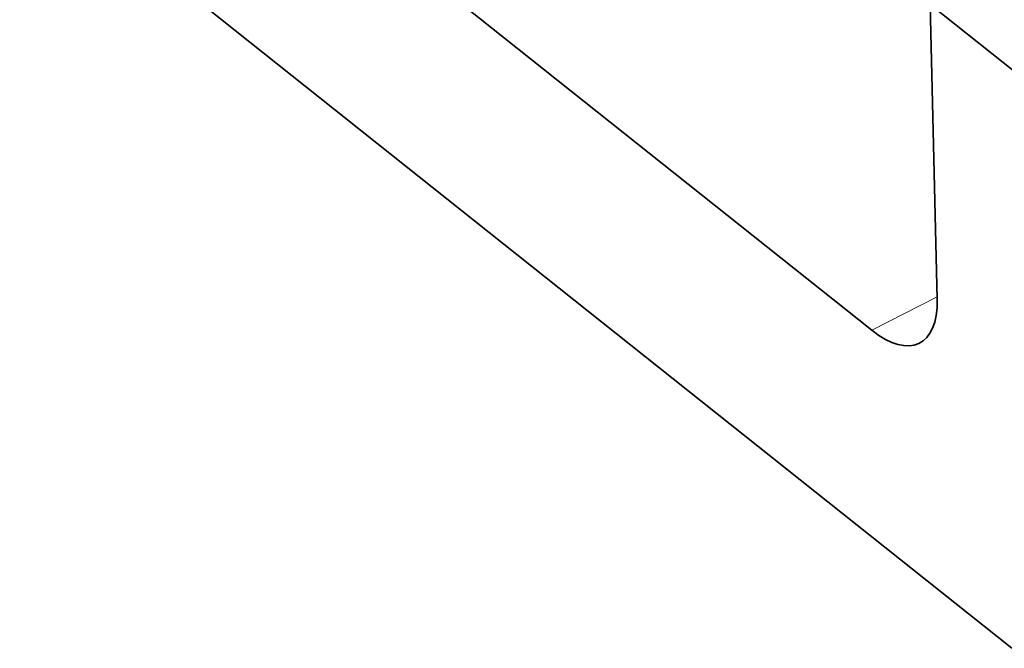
# Model space of a CAD drawing. Header units: millimetres. Extents: x -34 to 6620, y -230 to 4700.
# Tile 66 of 189: x 473 to 563, y 3828 to 3886. Entities that reach past the tile are written whole.
import ezdxf

# ---------------------------------------------------------------- set-up
doc = ezdxf.new("R2010")
doc.units = ezdxf.units.MM
doc.layers.add('1', color=7, linetype='Continuous', true_color=0xffffff)

msp = doc.modelspace()

# ---------------------------------------------------------------- linework, layer by layer
at = {"layer": '1', "color": 7, "linetype": 'Continuous', "lineweight": 35}
for p, q in [((483.115, 3911.532), (550.983, 3857.569)), ((563.808, 3828.41), (472.77, 3900.795)), ((568.677, 3877.631), (556.337, 3887.443)), ((556.337, 3887.443), (556.971, 3860.392))]:
    msp.add_line(p, q, dxfattribs=at)
at = {"layer": '1', "color": 92, "linetype": 'Continuous', "lineweight": 13}
msp.add_line((550.983, 3857.569), (556.966, 3860.63), dxfattribs=at)
at = {"layer": '1', "color": 7, "linetype": 'Continuous', "lineweight": 35}
msp.add_ellipse((550.801, 3865.298), major_axis=(-4.554, 8.903), ratio=0.467958, start_param=2.341039, end_param=3.911835, dxfattribs=at)

doc.saveas('drawing.dxf')
